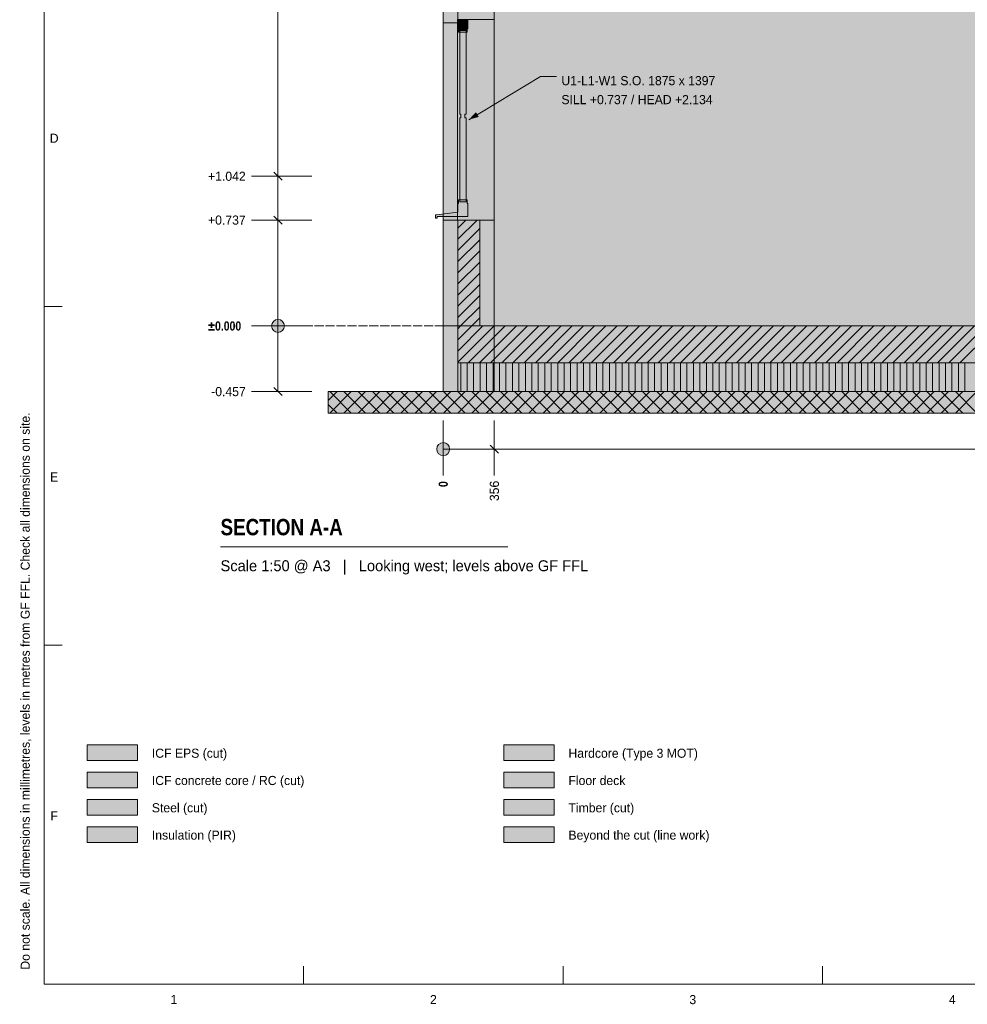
# Model space of a CAD drawing. Header units: millimetres. Extents: x 17 to 413, y 4 to 292.
# Tile 1 of 9: x 17 to 149, y 4 to 141. Entities that reach past the tile are written whole.
import ezdxf
from ezdxf.enums import TextEntityAlignment as Align

# ---------------------------------------------------------------- set-up
doc = ezdxf.new("R2010")
doc.units = ezdxf.units.MM
doc.linetypes.add('DASHED', pattern=[1.524, 1.27, -0.254])
for name, color, linetype in [('FILL-C_BDBDBF', 7, 'Continuous'), ('FILL-EPS', 7, 'Continuous'), ('FILL-INK', 7, 'Continuous'), ('FILL-LIGHT', 7, 'Continuous'), ('FILL-MASONRY_FILL', 7, 'Continuous'), ('FILL-STEEL', 7, 'Continuous'), ('FILL-STEEL_GREY', 7, 'Continuous'), ('FILL-TIMBER', 7, 'Continuous'), ('FILL-WHITE', 7, 'Continuous'), ('LINE-C_BF9E33', 7, 'Continuous'), ('LINE-CORE', 7, 'Continuous'), ('LINE-INK', 7, 'Continuous'), ('LINE-STEEL-DASH', 7, 'DASHED'), ('LINE-STEEL_GREY', 7, 'Continuous'), ('LINE-TIMBER_DK', 7, 'Continuous'), ('TEXT-INK', 7, 'Continuous'), ('TEXT-STEEL_GREY', 7, 'Continuous')]:
    doc.layers.add(name, color=color, linetype=linetype)
doc.styles.add('OpenSansCondensed-Bold', font='OpenSansCondensed-Bold.ttf')

msp = doc.modelspace()

# ---------------------------------------------------------------- hatches: boundary and pattern name
at = {"layer": 'FILL-C_BDBDBF', "true_color": 0xbdbdbf}
h = msp.add_hatch(color=9, dxfattribs=at)
h.dxf.hatch_style = 1
h.paths.add_polyline_path([(80.64, 113.36), (80.64, 98.62), (77.97, 98.62), (77.59, 98.62), (77.59, 113.36), (80.09, 113.36)])
h = msp.add_hatch(color=9, dxfattribs=at)
h.dxf.hatch_style = 1
h.paths.add_polyline_path([(26, 34.3), (33, 34.3), (33, 36.5), (26, 36.5)])
at = {"layer": 'FILL-EPS', "true_color": 0xccffff}
h = msp.add_hatch(color=7, dxfattribs=at)
h.dxf.hatch_style = 1
h.paths.add_polyline_path([(77.57, 141.3), (77.57, 141.05), (77.57, 140.8), (76.57, 140.8), (75.56, 140.8), (75.56, 142.64), (75.56, 153.48), (75.56, 157.63), (75.56, 168.22), (76.57, 168.22), (77.57, 168.22), (77.59, 168.22), (77.59, 141.3)])
h = msp.add_hatch(color=7, dxfattribs=at)
h.dxf.hatch_style = 1
h.paths.add_polyline_path([(77.59, 98.62), (77.59, 91.74), (77.59, 89.47), (77.09, 89.47), (75.56, 89.47), (75.56, 96.35), (75.56, 98.62), (75.56, 104.58), (75.56, 113.36), (76.57, 113.36), (77.57, 113.36), (77.59, 113.36)])
h = msp.add_hatch(color=7, dxfattribs=at)
h.dxf.hatch_style = 1
h.paths.add_polyline_path([(80.64, 113.36), (82.67, 113.36), (82.67, 110.22), (82.67, 98.62), (80.64, 98.62)])
h = msp.add_hatch(color=7, dxfattribs=at)
h.dxf.hatch_style = 1
h.paths.add_polyline_path([(26, 38.1), (33, 38.1), (33, 40.3), (26, 40.3)])
at = {"layer": 'FILL-INK', "true_color": 0x1a1a1f}
h = msp.add_hatch(color=250, dxfattribs=at)
h.dxf.hatch_style = 1
h.paths.add_polyline_path([(79.12, 127.33), (80.12, 128.37), (80.51, 127.72)])
at = {"layer": 'FILL-LIGHT', "true_color": 0xcccccf}
h = msp.add_hatch(color=254, dxfattribs=at)
h.dxf.hatch_style = 1
h.paths.add_polyline_path([(119.23, 93.47), (77.59, 93.47), (77.59, 94.84), (77.59, 98.62), (193.37, 98.62), (235.01, 98.62), (235.01, 97.26), (235.01, 93.47)])
at = {"layer": 'FILL-MASONRY_FILL', "true_color": 0xe0d9cc}
h = msp.add_hatch(color=254, dxfattribs=at)
h.dxf.hatch_style = 1
h.paths.add_polyline_path([(119.43, 86.47), (59.56, 86.47), (59.56, 87.4), (59.56, 89.47), (193.17, 89.47), (253.04, 89.47), (253.04, 88.55), (253.04, 86.47)])
h = msp.add_hatch(color=254, dxfattribs=at)
h.dxf.hatch_style = 1
h.paths.add_polyline_path([(84, 38.1), (91, 38.1), (91, 40.3), (84, 40.3)])
at = {"layer": 'FILL-STEEL', "true_color": 0x0d2973}
h = msp.add_hatch(color=166, dxfattribs=at)
h.dxf.hatch_style = 1
h.paths.add_polyline_path([(26, 30.5), (33, 30.5), (33, 32.7), (26, 32.7)])
at = {"layer": 'FILL-STEEL_GREY', "true_color": 0x737378}
h = msp.add_hatch(color=8, dxfattribs=at)
h.dxf.hatch_style = 1
h.paths.add_polyline_path([(84, 34.3), (91, 34.3), (91, 36.5), (84, 36.5)])
at = {"layer": 'FILL-TIMBER', "true_color": 0xedd6a8}
h = msp.add_hatch(color=41, dxfattribs=at)
h.dxf.hatch_style = 1
h.paths.add_polyline_path([(78.74, 139.76), (78.66, 139.76), (78.58, 139.76), (78.3, 139.76), (78.02, 139.76), (77.94, 139.76), (77.86, 139.76), (77.86, 139.5), (77.68, 139.5), (77.68, 139.75), (77.68, 140), (77.6, 140), (77.6, 140.6), (77.6, 141.2), (78.3, 141.2), (79, 141.2), (79, 140.6), (79, 140), (78.92, 140), (78.92, 139.75), (78.92, 139.5), (78.74, 139.5)])
h = msp.add_hatch(color=41, dxfattribs=at)
h.dxf.hatch_style = 1
h.paths.add_polyline_path([(77.86, 127.11), (77.86, 127.58), (77.94, 127.58), (78.02, 127.58), (78.02, 127.79), (78.02, 127.83), (78.02, 128.08), (77.94, 128.08), (77.86, 128.08), (77.86, 139.5), (78.02, 139.5), (78.3, 139.5), (78.58, 139.5), (78.74, 139.5), (78.74, 128.55), (78.74, 128.08), (78.66, 128.08), (78.58, 128.08), (78.58, 127.87), (78.58, 127.83), (78.58, 127.58), (78.66, 127.58), (78.74, 127.58), (78.74, 116.16), (78.58, 116.16), (78.3, 116.16), (78.02, 116.16), (77.86, 116.16)])
h = msp.add_hatch(color=41, dxfattribs=at)
h.dxf.hatch_style = 1
h.paths.add_polyline_path([(74.7, 113.62), (74.6, 113.62), (74.5, 113.62), (74.5, 113.86), (74.5, 114.1), (74.56, 114.1), (74.62, 114.1), (76.11, 114.28), (77.6, 114.46), (77.6, 115.06), (77.6, 115.66), (77.68, 115.66), (77.68, 115.91), (77.68, 116.16), (77.86, 116.16), (77.86, 115.9), (77.93, 115.9), (78.02, 115.9), (78.3, 115.9), (78.58, 115.9), (78.65, 115.9), (78.74, 115.9), (78.74, 116.16), (78.92, 116.16), (78.92, 115.91), (78.92, 115.66), (79, 115.66), (79, 115.06), (79, 114.46), (79, 114.16), (79, 113.86), (76.85, 113.86), (74.7, 113.86), (74.7, 113.74)])
at = {"layer": 'FILL-TIMBER', "true_color": 0xfced9e}
h = msp.add_hatch(color=41, dxfattribs=at)
h.dxf.hatch_style = 1
h.paths.add_polyline_path([(235.01, 89.47), (119.23, 89.47), (77.59, 89.47), (77.59, 90), (77.59, 91.47), (77.59, 92), (77.59, 93.47), (193.37, 93.47), (235.01, 93.47), (235.01, 92.95), (235.01, 91.47), (235.01, 90.95)])
at = {"layer": 'FILL-TIMBER', "true_color": 0xedd6a8}
h = msp.add_hatch(color=41, dxfattribs=at)
h.dxf.hatch_style = 1
h.paths.add_polyline_path([(84, 30.5), (91, 30.5), (91, 32.7), (84, 32.7)])
at = {"layer": 'FILL-TIMBER', "true_color": 0xfced9e}
h = msp.add_hatch(color=41, dxfattribs=at)
h.dxf.hatch_style = 1
h.paths.add_polyline_path([(26, 26.7), (33, 26.7), (33, 28.9), (26, 28.9)])
at = {"layer": 'FILL-WHITE', "true_color": 0xffffff}
h = msp.add_hatch(color=7, dxfattribs=at)
h.dxf.hatch_style = 1
h.paths.add_polyline_path([(75.56, 153.48), (82.68, 153.48), (82.68, 98.62), (75.56, 98.62)])
h = msp.add_hatch(color=7, dxfattribs=at)
h.dxf.hatch_style = 1
h.paths.add_polyline_path([(75.56, 153.48), (82.67, 153.48), (82.68, 153.48), (82.68, 98.62), (82.68, 98.62), (82.68, 98.59), (82.68, 98.59), (82.67, 98.62), (75.56, 98.62)])
h = msp.add_hatch(color=7, dxfattribs=at)
h.dxf.hatch_style = 1
h.paths.add_polyline_path([(75.56, 98.62), (75.56, 153.48), (82.67, 153.48), (82.67, 98.62)])
h = msp.add_hatch(color=7, dxfattribs=at)
h.dxf.hatch_style = 1
h.paths.add_polyline_path([(82.68, 98.62), (82.68, 153.48), (229.93, 153.48), (229.93, 98.62)])
h = msp.add_hatch(color=7, dxfattribs=at)
h.dxf.hatch_style = 1
h.paths.add_polyline_path([(229.93, 153.48), (229.93, 98.62), (82.68, 98.62), (82.68, 153.48)])
h = msp.add_hatch(color=7, dxfattribs=at)
h.dxf.hatch_style = 1
h.paths.add_polyline_path([(82.67, 141.3), (82.67, 113.36), (77.57, 113.36), (77.57, 141.3)])
h = msp.add_hatch(color=7, dxfattribs=at)
h.dxf.hatch_style = 1
h.paths.add_polyline_path([(75.56, 140.8), (77.57, 140.8), (77.57, 113.36), (75.56, 113.36)])
h = msp.add_hatch(color=7, dxfattribs=at)
h.dxf.hatch_style = 1
h.paths.add_polyline_path([(53.46, 98.62), (53.43, 98.85), (53.34, 99.07), (53.2, 99.26), (53.01, 99.4), (52.8, 99.49), (52.56, 99.52), (52.33, 99.49), (52.11, 99.4), (51.93, 99.26), (51.78, 99.07), (51.69, 98.85), (51.66, 98.62), (51.69, 98.39), (51.78, 98.17), (51.93, 97.98), (52.11, 97.84), (52.33, 97.75), (52.56, 97.72), (52.8, 97.75), (53.01, 97.84), (53.2, 97.98), (53.34, 98.17), (53.43, 98.39)])
h = msp.add_hatch(color=7, dxfattribs=at)
h.dxf.hatch_style = 1
h.paths.add_polyline_path([(75.56, 98.62), (82.68, 98.62), (82.68, 89.47), (75.56, 89.47)])
h = msp.add_hatch(color=7, dxfattribs=at)
h.dxf.hatch_style = 1
h.paths.add_polyline_path([(75.56, 98.62), (77.59, 98.62), (77.59, 89.47), (75.56, 89.47)])
h = msp.add_hatch(color=7, dxfattribs=at)
h.dxf.hatch_style = 1
h.paths.add_polyline_path([(75.56, 98.62), (77.59, 98.62), (77.59, 89.47), (75.56, 89.47)])
h = msp.add_hatch(color=7, dxfattribs=at)
h.dxf.hatch_style = 1
h.paths.add_polyline_path([(80.65, 98.62), (82.68, 98.62), (82.68, 89.47), (80.65, 89.47), (77.59, 89.47), (77.59, 98.62)])
h = msp.add_hatch(color=7, dxfattribs=at)
h.dxf.hatch_style = 1
h.paths.add_polyline_path([(77.59, 98.62), (235.01, 98.62), (235.01, 93.47), (77.59, 93.47)])
h = msp.add_hatch(color=7, dxfattribs=at)
h.dxf.hatch_style = 1
h.paths.add_polyline_path([(82.68, 98.62), (229.93, 98.62), (229.93, 89.47), (82.68, 89.47)])
h = msp.add_hatch(color=7, dxfattribs=at)
h.dxf.hatch_style = 1
h.paths.add_polyline_path([(82.68, 98.62), (84.67, 98.62), (84.71, 98.62), (229.93, 98.62), (229.93, 89.47), (84.71, 89.47), (82.68, 89.47)])
h = msp.add_hatch(color=7, dxfattribs=at)
h.dxf.hatch_style = 1
h.paths.add_polyline_path([(76.46, 81.47), (76.43, 81.71), (76.34, 81.92), (76.2, 82.11), (76.01, 82.25), (75.8, 82.34), (75.56, 82.38), (75.33, 82.34), (75.11, 82.25), (74.93, 82.11), (74.78, 81.92), (74.69, 81.71), (74.66, 81.47), (74.69, 81.24), (74.78, 81.02), (74.93, 80.84), (75.11, 80.7), (75.33, 80.61), (75.56, 80.57), (75.8, 80.61), (76.01, 80.7), (76.2, 80.84), (76.34, 81.02), (76.43, 81.24)])
h = msp.add_hatch(color=7, dxfattribs=at)
h.dxf.hatch_style = 1
h.paths.add_polyline_path([(84, 26.7), (91, 26.7), (91, 28.9), (84, 28.9)])

# ---------------------------------------------------------------- linework, layer by layer
at = {"layer": 'LINE-C_BF9E33', "lineweight": 5}
for p, q in [((78, 89.47), (78, 93.47)), ((78.9, 89.47), (78.9, 93.47)), ((79.8, 89.47), (79.8, 93.47)), ((80.7, 89.47), (80.7, 93.47)), ((81.6, 89.47), (81.6, 93.47)), ((82.5, 89.47), (82.5, 93.47)), ((83.4, 89.47), (83.4, 93.47)), ((84.3, 89.47), (84.3, 93.47)), ((85.2, 89.47), (85.2, 93.47)), ((86.1, 89.47), (86.1, 93.47)), ((87, 89.47), (87, 93.47)), ((87.9, 89.47), (87.9, 93.47)), ((88.8, 89.47), (88.8, 93.47)), ((89.7, 89.47), (89.7, 93.47)), ((90.6, 89.47), (90.6, 93.47)), ((91.5, 89.47), (91.5, 93.47)), ((92.4, 89.47), (92.4, 93.47)), ((93.3, 89.47), (93.3, 93.47)), ((94.2, 89.47), (94.2, 93.47)), ((95.1, 89.47), (95.1, 93.47)), ((96, 89.47), (96, 93.47)), ((96.9, 89.47), (96.9, 93.47)), ((97.8, 89.47), (97.8, 93.47)), ((98.7, 89.47), (98.7, 93.47)), ((99.6, 89.47), (99.6, 93.47)), ((100.5, 89.47), (100.5, 93.47)), ((101.4, 89.47), (101.4, 93.47)), ((102.3, 89.47), (102.3, 93.47)), ((103.2, 89.47), (103.2, 93.47)), ((104.1, 89.47), (104.1, 93.47)), ((105, 89.47), (105, 93.47)), ((105.9, 89.47), (105.9, 93.47)), ((106.8, 89.47), (106.8, 93.47)), ((107.7, 89.47), (107.7, 93.47)), ((108.6, 89.47), (108.6, 93.47)), ((109.5, 89.47), (109.5, 93.47)), ((110.4, 89.47), (110.4, 93.47)), ((111.3, 89.47), (111.3, 93.47)), ((112.2, 89.47), (112.2, 93.47)), ((113.1, 89.47), (113.1, 93.47)), ((114, 89.47), (114, 93.47)), ((114.9, 89.47), (114.9, 93.47)), ((115.8, 89.47), (115.8, 93.47)), ((116.7, 89.47), (116.7, 93.47)), ((117.6, 89.47), (117.6, 93.47)), ((118.5, 89.47), (118.5, 93.47)), ((119.4, 89.47), (119.4, 93.47)), ((120.3, 89.47), (120.3, 93.47)), ((121.2, 89.47), (121.2, 93.47)), ((122.1, 89.47), (122.1, 93.47)), ((123, 89.47), (123, 93.47)), ((123.9, 89.47), (123.9, 93.47)), ((124.8, 89.47), (124.8, 93.47)), ((125.7, 89.47), (125.7, 93.47)), ((126.6, 89.47), (126.6, 93.47)), ((127.5, 89.47), (127.5, 93.47)), ((128.4, 89.47), (128.4, 93.47)), ((129.3, 89.47), (129.3, 93.47)), ((130.2, 89.47), (130.2, 93.47)), ((131.1, 89.47), (131.1, 93.47)), ((132, 89.47), (132, 93.47)), ((132.9, 89.47), (132.9, 93.47)), ((133.8, 89.47), (133.8, 93.47)), ((134.7, 89.47), (134.7, 93.47)), ((135.6, 89.47), (135.6, 93.47)), ((136.5, 89.47), (136.5, 93.47)), ((137.4, 89.47), (137.4, 93.47)), ((138.3, 89.47), (138.3, 93.47)), ((139.2, 89.47), (139.2, 93.47)), ((140.1, 89.47), (140.1, 93.47)), ((141, 89.47), (141, 93.47)), ((141.9, 89.47), (141.9, 93.47)), ((142.8, 89.47), (142.8, 93.47)), ((143.7, 89.47), (143.7, 93.47)), ((144.6, 89.47), (144.6, 93.47)), ((145.5, 89.47), (145.5, 93.47)), ((146.4, 89.47), (146.4, 93.47)), ((147.3, 89.47), (147.3, 93.47)), ((148.2, 89.47), (148.2, 93.47))]:
    msp.add_line(p, q, dxfattribs=at)
at = {"layer": 'LINE-CORE', "lineweight": 5}
for points in [[(75.56, 153.48), (82.68, 153.48), (82.68, 153.48), (82.68, 153.48), (82.68, 98.62), (75.56, 98.62)], [(75.56, 153.48), (82.67, 153.48), (82.67, 153.48), (82.68, 153.48), (82.68, 98.62), (82.68, 98.62), (82.68, 98.62), (82.68, 98.59), (82.68, 98.59), (82.67, 98.62), (75.56, 98.62), (75.56, 153.48)], [(75.56, 98.62), (75.56, 98.62), (75.56, 153.48), (82.67, 153.48), (82.67, 153.48), (82.67, 153.48), (82.67, 98.62), (75.56, 98.62)], [(82.68, 98.62), (82.68, 153.48), (229.93, 153.48), (229.93, 98.62), (82.68, 98.62)], [(229.93, 153.48), (229.93, 98.62), (229.93, 98.62), (82.68, 98.62), (82.68, 153.48)], [(82.67, 141.3), (82.67, 113.36), (82.67, 113.36), (77.57, 113.36), (77.57, 141.3)], [(75.56, 140.8), (77.57, 140.8), (77.57, 113.36), (77.57, 113.36), (77.57, 113.36), (75.56, 113.36), (75.56, 140.8)], [(75.56, 98.62), (82.68, 98.62), (82.68, 89.47), (75.56, 89.47), (75.56, 89.47)], [(75.56, 98.62), (77.59, 98.62), (77.59, 89.47), (75.56, 89.47), (75.56, 89.47)], [(75.56, 98.62), (75.56, 98.62), (75.56, 98.62), (77.59, 98.62), (77.59, 89.47), (77.59, 89.47), (77.59, 89.47), (77.59, 89.47), (77.59, 89.47), (75.56, 89.47), (75.56, 98.62)], [(80.65, 98.62), (82.68, 98.62), (82.68, 89.47), (82.68, 89.47), (80.65, 89.47), (80.65, 89.47), (80.65, 89.47), (77.59, 89.47), (77.59, 98.62)], [(77.59, 98.62), (235.01, 98.62), (235.01, 93.47), (77.59, 93.47)], [(82.68, 98.62), (229.93, 98.62), (229.93, 98.62), (229.93, 89.47), (82.68, 89.47)], [(82.68, 98.62), (82.68, 98.62), (82.68, 98.62), (84.67, 98.62), (84.71, 98.62), (84.71, 98.62), (229.93, 98.62), (229.93, 89.47), (84.71, 89.47), (84.71, 89.47), (84.71, 89.47), (82.68, 89.47), (82.68, 98.62)]]:
    msp.add_lwpolyline(points, close=True, dxfattribs=at)
at = {"layer": 'LINE-INK', "lineweight": 5}
for p, q in [((52.56, 89.48), (52.56, 200.14)), ((79.12, 127.33), (89.12, 133.32)), ((89.12, 133.32), (91.32, 133.32)), ((49.74, 119.46), (48.86, 119.46)), ((51.06, 119.46), (49.74, 119.46)), ((57.26, 119.46), (51.06, 119.46)), ((53.13, 118.89), (52, 120.02)), ((53.13, 112.79), (52, 113.92)), ((49.74, 113.36), (48.86, 113.36)), ((51.06, 113.36), (49.74, 113.36)), ((57.26, 113.36), (51.06, 113.36)), ((20, 101.33), (22.5, 101.33)), ((49.74, 98.62), (48.86, 98.62)), ((51.06, 98.62), (49.74, 98.62)), ((57.26, 98.62), (51.06, 98.62)), ((49.74, 89.48), (48.86, 89.48)), ((51.06, 89.48), (49.74, 89.48)), ((57.26, 89.48), (51.06, 89.48)), ((53.13, 88.91), (52, 90.04)), ((75.56, 85.47), (75.56, 79.97)), ((82.68, 85.47), (82.68, 79.97)), ((75.56, 81.47), (237.04, 81.47)), ((82.12, 82.04), (83.25, 80.91)), ((75.56, 79.97), (75.56, 78.66)), ((82.68, 79.97), (82.68, 78.66)), ((75.56, 78.66), (75.56, 77.78)), ((82.68, 78.66), (82.68, 77.78)), ((44.56, 67.88), (84.56, 67.88)), ((20, 54.17), (22.5, 54.17)), ((56.12, 7), (56.12, 9.5)), ((92.25, 7), (92.25, 9.5)), ((128.38, 7), (128.38, 9.5))]:
    msp.add_line(p, q, dxfattribs=at)
for points in [[(20, 7), (413, 7), (413, 290), (20, 290)], [(77.57, 141.3), (77.57, 141.05), (77.57, 140.8), (76.57, 140.8), (75.56, 140.8), (75.56, 142.64), (75.56, 153.48), (75.56, 157.63), (75.56, 168.22), (76.57, 168.22), (77.57, 168.22), (77.59, 168.22), (77.59, 141.3)], [(78.74, 139.76), (78.66, 139.76), (78.58, 139.76), (78.3, 139.76), (78.02, 139.76), (77.94, 139.76), (77.86, 139.76), (77.86, 139.5), (77.68, 139.5), (77.68, 139.75), (77.68, 140), (77.6, 140), (77.6, 140.6), (77.6, 141.2), (78.3, 141.2), (79, 141.2), (79, 140.6), (79, 140), (78.92, 140), (78.92, 139.75), (78.92, 139.5), (78.74, 139.5)], [(77.86, 127.11), (77.86, 127.58), (77.94, 127.58), (78.02, 127.58), (78.02, 127.79), (78.02, 127.83), (78.02, 128.08), (77.94, 128.08), (77.86, 128.08), (77.86, 139.5), (78.02, 139.5), (78.3, 139.5), (78.58, 139.5), (78.74, 139.5), (78.74, 128.55), (78.74, 128.08), (78.66, 128.08), (78.58, 128.08), (78.58, 127.87), (78.58, 127.83), (78.58, 127.58), (78.66, 127.58), (78.74, 127.58), (78.74, 116.16), (78.58, 116.16), (78.3, 116.16), (78.02, 116.16), (77.86, 116.16)], [(74.7, 113.62), (74.6, 113.62), (74.5, 113.62), (74.5, 113.86), (74.5, 114.1), (74.56, 114.1), (74.62, 114.1), (76.11, 114.28), (77.6, 114.46), (77.6, 115.06), (77.6, 115.66), (77.68, 115.66), (77.68, 115.91), (77.68, 116.16), (77.86, 116.16), (77.86, 115.9), (77.93, 115.9), (78.02, 115.9), (78.3, 115.9), (78.58, 115.9), (78.65, 115.9), (78.74, 115.9), (78.74, 116.16), (78.92, 116.16), (78.92, 115.91), (78.92, 115.66), (79, 115.66), (79, 115.06), (79, 114.46), (79, 114.16), (79, 113.86), (76.85, 113.86), (74.7, 113.86), (74.7, 113.74)], [(77.59, 98.62), (77.59, 91.74), (77.59, 89.47), (77.09, 89.47), (75.56, 89.47), (75.56, 96.35), (75.56, 98.62), (75.56, 104.58), (75.56, 113.36), (76.57, 113.36), (77.57, 113.36), (77.59, 113.36), (77.59, 98.62)], [(77.09, 89.47), (75.56, 89.47), (75.56, 96.35), (75.56, 98.62), (75.56, 104.58), (75.56, 113.36), (76.57, 113.36), (77.57, 113.36), (77.59, 113.36), (80.09, 113.36), (80.64, 113.36), (82.67, 113.36), (82.67, 110.22), (82.67, 98.62), (80.64, 98.62), (77.97, 98.62), (77.59, 98.62), (77.59, 98.62), (77.59, 91.74), (77.59, 89.47)], [(80.64, 113.36), (80.64, 98.62), (77.97, 98.62), (77.59, 98.62), (77.59, 113.36), (80.09, 113.36)], [(80.64, 113.36), (82.67, 113.36), (82.67, 110.22), (82.67, 98.62), (80.64, 98.62)], [(119.23, 93.47), (77.59, 93.47), (77.59, 94.84), (77.59, 98.62), (193.37, 98.62), (235.01, 98.62), (235.01, 97.26), (235.01, 93.47)], [(235.01, 89.47), (119.23, 89.47), (77.59, 89.47), (77.59, 90), (77.59, 91.47), (77.59, 92), (77.59, 93.47), (193.37, 93.47), (235.01, 93.47), (235.01, 92.95), (235.01, 91.47), (235.01, 90.95)], [(119.43, 86.47), (59.56, 86.47), (59.56, 87.4), (59.56, 89.47), (193.17, 89.47), (253.04, 89.47), (253.04, 88.55), (253.04, 86.47)], [(26, 38.1), (33, 38.1), (33, 40.3), (26, 40.3)], [(84, 38.1), (91, 38.1), (91, 40.3), (84, 40.3)], [(26, 34.3), (33, 34.3), (33, 36.5), (26, 36.5)], [(84, 34.3), (91, 34.3), (91, 36.5), (84, 36.5)], [(26, 30.5), (33, 30.5), (33, 32.7), (26, 32.7)], [(84, 30.5), (91, 30.5), (91, 32.7), (84, 32.7)], [(26, 26.7), (33, 26.7), (33, 28.9), (26, 28.9)], [(84, 26.7), (91, 26.7), (91, 28.9), (84, 28.9)]]:
    msp.add_lwpolyline(points, close=True, dxfattribs=at)
msp.add_lwpolyline([(77.57, 141.3), (77.57, 141.05), (77.57, 140.8), (76.57, 140.8), (75.56, 140.8), (75.56, 142.64)], dxfattribs=at)
for centre in [(52.56, 98.62), (75.56, 81.47)]:
    msp.add_circle(centre, 0.9, dxfattribs=at)
at = {"layer": 'LINE-STEEL-DASH', "lineweight": 5}
msp.add_line((51.56, 98.62), (261.04, 98.62), dxfattribs=at)
at = {"layer": 'LINE-STEEL_GREY', "lineweight": 5}
for p, q in [((77.59, 110.69), (80.27, 113.36)), ((77.59, 112.24), (78.71, 113.36)), ((77.59, 109.13), (80.64, 112.18)), ((77.59, 107.58), (80.64, 110.62)), ((77.59, 106.02), (80.64, 109.07)), ((77.59, 104.47), (80.64, 107.51)), ((77.59, 102.91), (80.64, 105.96)), ((77.59, 101.35), (80.64, 104.4)), ((77.59, 99.8), (80.64, 102.85)), ((77.97, 98.62), (80.64, 101.29)), ((79.53, 98.62), (80.64, 99.73)), ((77.59, 93.57), (82.65, 98.62)), ((77.59, 95.12), (81.09, 98.62)), ((77.59, 96.68), (79.54, 98.62)), ((77.59, 98.23), (77.98, 98.62)), ((79.06, 93.47), (84.2, 98.62)), ((80.62, 93.47), (85.76, 98.62)), ((82.17, 93.47), (87.31, 98.62)), ((83.73, 93.47), (88.87, 98.62)), ((85.28, 93.47), (90.43, 98.62)), ((86.84, 93.47), (91.98, 98.62)), ((88.39, 93.47), (93.54, 98.62)), ((89.95, 93.47), (95.09, 98.62)), ((91.5, 93.47), (96.65, 98.62)), ((93.06, 93.47), (98.2, 98.62)), ((94.62, 93.47), (99.76, 98.62)), ((96.17, 93.47), (101.32, 98.62)), ((97.73, 93.47), (102.87, 98.62)), ((99.28, 93.47), (104.43, 98.62)), ((100.84, 93.47), (105.98, 98.62)), ((102.39, 93.47), (107.54, 98.62)), ((103.95, 93.47), (109.09, 98.62)), ((105.51, 93.47), (110.65, 98.62)), ((107.06, 93.47), (112.21, 98.62)), ((108.62, 93.47), (113.76, 98.62)), ((110.17, 93.47), (115.32, 98.62)), ((111.73, 93.47), (116.87, 98.62)), ((113.28, 93.47), (118.43, 98.62)), ((114.84, 93.47), (119.98, 98.62)), ((116.39, 93.47), (121.54, 98.62)), ((117.95, 93.47), (123.09, 98.62)), ((119.51, 93.47), (124.65, 98.62)), ((121.06, 93.47), (126.21, 98.62)), ((122.62, 93.47), (127.76, 98.62)), ((124.17, 93.47), (129.32, 98.62)), ((125.73, 93.47), (130.87, 98.62)), ((127.28, 93.47), (132.43, 98.62)), ((128.84, 93.47), (133.98, 98.62)), ((130.4, 93.47), (135.54, 98.62)), ((131.95, 93.47), (137.1, 98.62)), ((133.51, 93.47), (138.65, 98.62)), ((135.06, 93.47), (140.21, 98.62)), ((136.62, 93.47), (141.76, 98.62)), ((138.17, 93.47), (143.32, 98.62)), ((139.73, 93.47), (144.87, 98.62)), ((141.28, 93.47), (146.43, 98.62)), ((142.84, 93.47), (147.98, 98.62)), ((144.4, 93.47), (149.54, 98.62)), ((145.95, 93.47), (151.1, 98.62)), ((147.51, 93.47), (152.65, 98.62))]:
    msp.add_line(p, q, dxfattribs=at)
at = {"layer": 'LINE-TIMBER_DK', "lineweight": 5}
for p, q in [((59.56, 88.25), (60.79, 89.47)), ((59.77, 86.47), (62.77, 89.47)), ((59.77, 89.47), (62.77, 86.47)), ((61.75, 86.47), (64.75, 89.47)), ((61.75, 89.47), (64.75, 86.47)), ((63.73, 86.47), (66.73, 89.47)), ((63.73, 89.47), (66.73, 86.47)), ((65.71, 86.47), (68.71, 89.47)), ((65.71, 89.47), (68.71, 86.47)), ((67.69, 86.47), (70.69, 89.47)), ((67.69, 89.47), (70.69, 86.47)), ((69.67, 86.47), (72.67, 89.47)), ((69.67, 89.47), (72.67, 86.47)), ((71.65, 86.47), (74.65, 89.47)), ((71.65, 89.47), (74.65, 86.47)), ((73.63, 86.47), (76.63, 89.47)), ((73.63, 89.47), (76.63, 86.47)), ((75.61, 86.47), (78.61, 89.47)), ((75.61, 89.47), (78.61, 86.47)), ((77.59, 86.47), (80.59, 89.47)), ((77.59, 89.47), (80.59, 86.47)), ((79.57, 86.47), (82.57, 89.47)), ((79.57, 89.47), (82.57, 86.47)), ((81.55, 86.47), (84.55, 89.47)), ((81.55, 89.47), (84.55, 86.47)), ((83.53, 86.47), (86.53, 89.47)), ((83.53, 89.47), (86.53, 86.47)), ((85.51, 86.47), (88.51, 89.47)), ((85.51, 89.47), (88.51, 86.47)), ((87.49, 86.47), (90.49, 89.47)), ((87.49, 89.47), (90.49, 86.47)), ((89.47, 86.47), (92.47, 89.47)), ((89.47, 89.47), (92.47, 86.47)), ((91.45, 86.47), (94.45, 89.47)), ((91.45, 89.47), (94.45, 86.47)), ((93.43, 86.47), (96.43, 89.47)), ((93.43, 89.47), (96.43, 86.47)), ((95.41, 86.47), (98.41, 89.47)), ((95.41, 89.47), (98.41, 86.47)), ((97.39, 86.47), (100.39, 89.47)), ((97.39, 89.47), (100.39, 86.47)), ((99.36, 86.47), (102.36, 89.47)), ((99.36, 89.47), (102.36, 86.47)), ((101.34, 86.47), (104.34, 89.47)), ((101.34, 89.47), (104.34, 86.47)), ((103.32, 86.47), (106.32, 89.47)), ((103.32, 89.47), (106.32, 86.47)), ((105.3, 86.47), (108.3, 89.47)), ((105.3, 89.47), (108.3, 86.47)), ((107.28, 86.47), (110.28, 89.47)), ((107.28, 89.47), (110.28, 86.47)), ((109.26, 86.47), (112.26, 89.47)), ((109.26, 89.47), (112.26, 86.47)), ((111.24, 86.47), (114.24, 89.47)), ((111.24, 89.47), (114.24, 86.47)), ((113.22, 86.47), (116.22, 89.47)), ((113.22, 89.47), (116.22, 86.47)), ((115.2, 86.47), (118.2, 89.47)), ((115.2, 89.47), (118.2, 86.47)), ((117.18, 86.47), (120.18, 89.47)), ((117.18, 89.47), (120.18, 86.47)), ((119.16, 86.47), (122.16, 89.47)), ((119.16, 89.47), (122.16, 86.47)), ((121.14, 86.47), (124.14, 89.47)), ((121.14, 89.47), (124.14, 86.47)), ((123.12, 86.47), (126.12, 89.47)), ((123.12, 89.47), (126.12, 86.47)), ((125.1, 86.47), (128.1, 89.47)), ((125.1, 89.47), (128.1, 86.47)), ((127.08, 86.47), (130.08, 89.47)), ((127.08, 89.47), (130.08, 86.47)), ((129.06, 86.47), (132.06, 89.47)), ((129.06, 89.47), (132.06, 86.47)), ((131.04, 86.47), (134.04, 89.47)), ((131.04, 89.47), (134.04, 86.47)), ((133.02, 86.47), (136.02, 89.47)), ((133.02, 89.47), (136.02, 86.47)), ((135, 86.47), (138, 89.47)), ((135, 89.47), (138, 86.47)), ((136.98, 86.47), (139.98, 89.47)), ((136.98, 89.47), (139.98, 86.47)), ((138.96, 86.47), (141.96, 89.47)), ((138.96, 89.47), (141.96, 86.47)), ((140.94, 86.47), (143.94, 89.47)), ((140.94, 89.47), (143.94, 86.47)), ((142.92, 86.47), (145.92, 89.47)), ((142.92, 89.47), (145.92, 86.47)), ((144.9, 86.47), (147.9, 89.47)), ((144.9, 89.47), (147.9, 86.47)), ((146.88, 86.47), (149.88, 89.47)), ((146.88, 89.47), (149.88, 86.47)), ((59.56, 87.7), (60.79, 86.47))]:
    msp.add_line(p, q, dxfattribs=at)

# ---------------------------------------------------------------- texts
at = {"layer": 'TEXT-INK'}
for s, p in [('U1-L1-W1 S.O. 1875 x 1397', (92.02, 132.13)), ('SILL +0.737 / HEAD +2.134', (92.02, 129.49)), ('+1.042', (42.82, 118.82)), ('+0.737', (42.82, 112.72)), ('-0.457', (43.26, 88.84)), ('ICF EPS (cut)', (35, 38.5)), ('Hardcore (Type 3 MOT)', (93, 38.5)), ('ICF concrete core / RC (cut)', (35, 34.7)), ('Floor deck', (93, 34.7)), ('Steel (cut)', (35, 30.9)), ('Timber (cut)', (93, 30.9)), ('Insulation (PIR)', (35, 27.1)), ('Beyond the cut (line work)', (93, 27.1))]:
    msp.add_text(s, height=1.27, dxfattribs=at).set_placement(p)
at = {"layer": 'TEXT-INK', "style": 'OpenSansCondensed-Bold'}
for s, height, p in [('±0.000', 1.27, (42.82, 97.98)), ('SECTION A-A', 2.286, (44.56, 69.47))]:
    msp.add_text(s, height=height, dxfattribs=at).set_placement(p)
msp.add_text('0', height=1.27, rotation=90, dxfattribs=at).set_placement((76.2, 76.19))
at = {"layer": 'TEXT-INK'}
msp.add_text('356', height=1.27, rotation=90, dxfattribs=at).set_placement((83.32, 74.23))
at = {"layer": 'TEXT-STEEL_GREY'}
for s, p in [('D', (21.4, 124.12)), ('E', (21.4, 76.95)), ('F', (21.4, 29.78)), ('2', (74.19, 4.2)), ('3', (110.31, 4.2)), ('1', (38.06, 4.2)), ('4', (146.44, 4.2))]:
    msp.add_text(s, height=1.27, dxfattribs=at).set_placement(p, align=Align.CENTER)
msp.add_text('Do not scale. All dimensions in millimetres, levels in metres from GF FFL. Check all dimensions on site.', height=1.27, rotation=90, dxfattribs=at).set_placement((18, 9))
msp.add_text('Scale 1:50 @ A3   |   Looking west; levels above GF FFL', height=1.524, dxfattribs=at).set_placement((44.56, 64.47))

doc.saveas('drawing.dxf')
